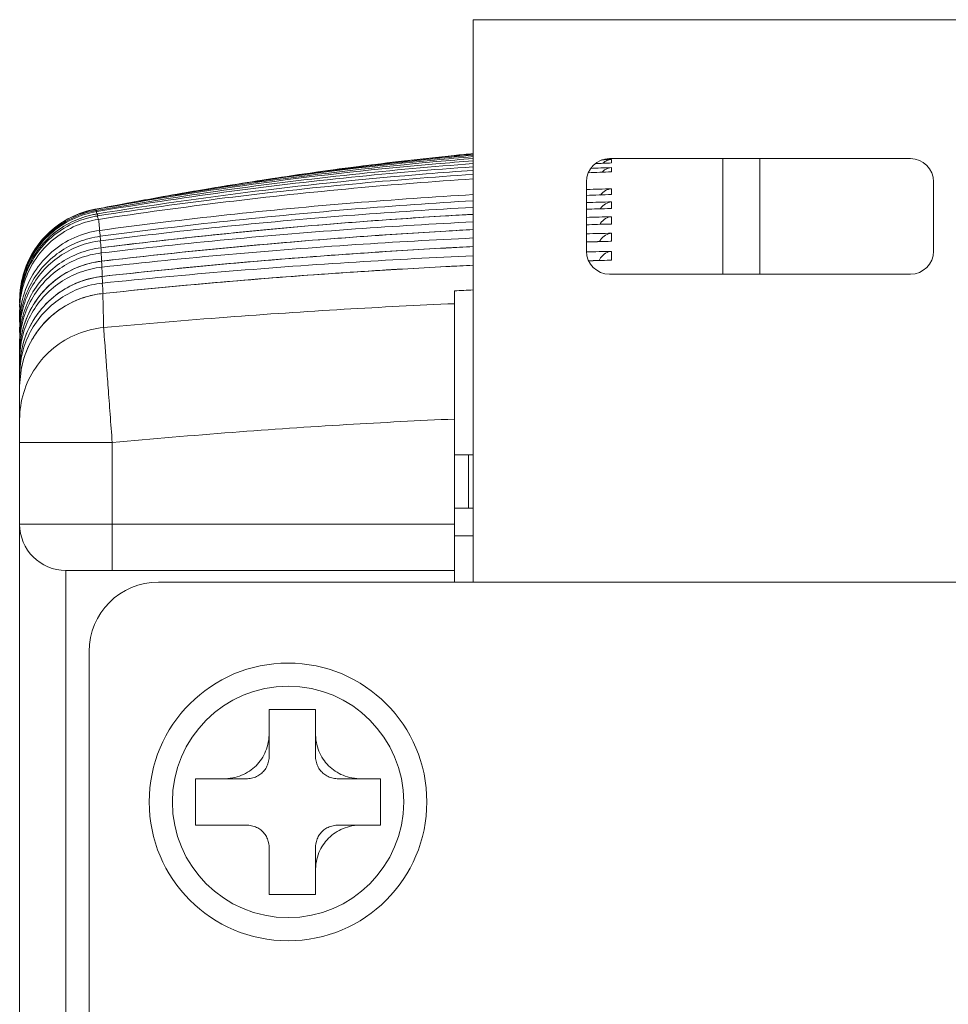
# Model space of a CAD drawing. Header units: millimetres. Extents: x 0 to 420, y 0 to 297.
# Tile 6 of 21: x 73 to 93, y 191 to 212. Entities that reach past the tile are written whole.
import ezdxf

# ---------------------------------------------------------------- set-up
doc = ezdxf.new("R2010")
doc.units = ezdxf.units.MM
doc.layers.add('Line', color=3, linetype='CONTINUOUS', lineweight=25)

msp = doc.modelspace()

# ---------------------------------------------------------------- linework, layer by layer
at = {"layer": 'Line', "color": 7, "linetype": 'Continuous', "lineweight": 0}
for p, q in [((83.218, 212.254), (83.218, 200.104)), ((95.618, 212.254), (83.218, 212.254)), ((86.168, 209.254), (92.668, 209.254)), ((88.618, 206.754), (88.618, 209.254)), ((89.418, 209.244), (89.418, 206.754)), ((85.668, 207.254), (85.668, 208.754)), ((93.168, 208.754), (93.168, 207.254)), ((86.193, 208.176), (86.21, 208.176)), ((86.191, 207.84), (86.211, 207.84)), ((86.19, 207.467), (86.211, 207.467)), ((75.174, 207.326), (75.174, 207.326)), ((75.189, 207.037), (75.188, 207.038)), ((86.188, 207.059), (86.211, 207.058)), ((75.202, 206.707), (75.202, 206.708)), ((92.668, 206.754), (86.168, 206.754)), ((82.818, 200.104), (82.818, 206.397)), ((73.418, 206.137), (73.426, 206.137)), ((75.215, 206.338), (75.214, 206.338)), ((73.418, 206.084), (73.418, 206.041)), ((73.418, 206.041), (73.43, 206.041)), ((73.418, 205.96), (73.418, 205.721)), ((73.418, 205.721), (73.434, 205.721)), ((73.418, 205.588), (73.418, 205.496)), ((73.418, 205.496), (73.438, 205.496)), ((73.45, 205.398), (73.418, 205.045)), ((73.418, 94.368), (73.418, 205.337)), ((73.418, 205.229), (73.435, 205.229)), ((73.449, 205.06), (73.418, 204.713)), ((73.418, 204.922), (73.437, 204.922)), ((73.447, 204.681), (73.418, 204.341)), ((73.418, 204.574), (73.438, 204.574)), ((73.418, 203.117), (75.418, 203.117)), ((75.418, 200.354), (75.418, 203.117)), ((83.218, 202.854), (82.818, 202.854)), ((83.118, 202.854), (83.118, 201.704)), ((83.218, 201.704), (82.818, 201.704)), ((82.818, 201.354), (73.418, 201.354)), ((83.218, 201.104), (82.818, 201.104)), ((74.418, 98.354), (74.418, 200.354)), ((82.818, 200.354), (74.418, 200.354)), ((76.418, 200.104), (102.418, 200.104)), ((74.918, 100.104), (74.918, 198.604)), ((78.811, 196.354), (78.811, 197.354)), ((79.811, 197.354), (78.811, 197.354)), ((79.811, 196.354), (79.811, 197.354)), ((77.221, 195.854), (77.221, 194.854)), ((78.311, 195.854), (77.221, 195.854)), ((81.218, 195.854), (80.311, 195.854)), ((81.218, 194.854), (81.218, 195.854)), ((77.221, 194.854), (78.311, 194.854)), ((80.311, 194.854), (81.218, 194.854)), ((78.811, 194.354), (78.811, 193.354)), ((79.811, 193.354), (79.811, 194.354)), ((78.811, 193.354), (79.811, 193.354))]:
    msp.add_line(p, q, dxfattribs=at)
for radius in [3, 2.5]:
    msp.add_circle((79.218, 195.354), radius, dxfattribs=at)
for centre, radius, start, end in [((86.168, 208.754), 0.5, 90, 180), ((92.668, 208.754), 0.5, 0, 90), ((86.168, 207.254), 0.5, 180, 270), ((92.668, 207.254), 0.5, 270, 0), ((74.418, 201.354), 1, 180, 270), ((76.418, 198.604), 1.5, 90, 180)]:
    msp.add_arc(centre, radius, start, end, dxfattribs=at)
for points, knots in [([(83.218, 209.362), (83.082, 209.349), (82.589, 209.301), (81.75, 209.209), (80.712, 209.082), (80.033, 208.99), (79.697, 208.942)], [0, 0, 0, 0, 0.40962, 1.488385, 2.530543, 3.546151, 3.546151, 3.546151, 3.546151]), ([(83.217, 209.326), (82.944, 209.303), (82.404, 209.253), (81.865, 209.198), (81.598, 209.168)], [0, 0, 0, 0, 0.820809, 1.626884, 1.626884, 1.626884, 1.626884]), ([(75.057, 208.154), (76.264, 208.376), (78.709, 208.763), (81.438, 209.062), (82.949, 209.184), (83.217, 209.204)], [0, 0, 0, 0, 3.680186, 7.42423, 8.230436, 8.230436, 8.230436, 8.230436]), ([(83.215, 209.146), (82.343, 209.08), (79.618, 208.834), (76.906, 208.454), (75.074, 208.133)], [0, 0, 0, 0, 2.624255, 8.206205, 8.206205, 8.206205, 8.206205]), ([(83.217, 209.255), (82.954, 209.234), (81.446, 209.105), (79.448, 208.877), (77.722, 208.619), (77.232, 208.541)], [0, 0, 0, 0, 0.790734, 4.541572, 6.028811, 6.028811, 6.028811, 6.028811]), ([(78.275, 208.72), (78.399, 208.739), (79.764, 208.942), (81.412, 209.138), (82.939, 209.272), (83.217, 209.295)], [0, 0, 0, 0, 0.377823, 4.137998, 4.976223, 4.976223, 4.976223, 4.976223]), ([(79.697, 208.942), (80.578, 209.067), (81.598, 209.191), (82.619, 209.292), (82.755, 209.305)], [0, 0, 0, 0, 2.66957, 3.0787, 3.0787, 3.0787, 3.0787]), ([(86.013, 209.149), (86.016, 209.151), (86.044, 209.177), (86.106, 209.217), (86.174, 209.233), (86.207, 209.235)], [0, 0, 0, 0, 0.009089, 0.116737, 0.215749, 0.215749, 0.215749, 0.215749]), ([(86.207, 209.235), (86.207, 209.222), (86.208, 209.197), (86.208, 209.172), (86.208, 209.159)], [0, 0, 0, 0, 0.03707224, 0.07602764, 0.07602764, 0.07602764, 0.07602764]), ([(75.084, 208.109), (76.91, 208.417), (79.618, 208.781), (82.339, 209.015), (83.215, 209.076)], [0, 0, 0, 0, 5.555133, 8.190557, 8.190557, 8.190557, 8.190557]), ([(83.217, 208.999), (82.88, 208.976), (81.308, 208.857), (78.596, 208.581), (76.233, 208.244), (75.099, 208.059)], [0, 0, 0, 0, 1.014487, 4.728042, 8.175261, 8.175261, 8.175261, 8.175261]), ([(75.108, 208.016), (76.935, 208.302), (79.636, 208.638), (82.347, 208.854), (83.216, 208.911)], [0, 0, 0, 0, 5.547167, 8.158733, 8.158733, 8.158733, 8.158733]), ([(86.001, 208.958), (86.024, 208.983), (86.086, 209.032), (86.164, 209.055), (86.208, 209.058)], [0, 0, 0, 0, 0.0998666, 0.233534, 0.233534, 0.233534, 0.233534]), ([(86.208, 209.058), (86.208, 209.043), (86.208, 209.012), (86.208, 208.981), (86.208, 208.966)], [0, 0, 0, 0, 0.0452928, 0.09245451, 0.09245451, 0.09245451, 0.09245451]), ([(83.216, 208.816), (82.357, 208.759), (79.651, 208.545), (76.954, 208.218), (75.121, 207.94)], [0, 0, 0, 0, 2.580548, 8.143771, 8.143771, 8.143771, 8.143771]), ([(78.703, 208.793), (78.688, 208.791), (78.388, 208.746), (78.089, 208.699), (77.803, 208.652)], [0, 0, 0, 0, 0.0432889, 0.9106014, 0.9106014, 0.9106014, 0.9106014]), ([(75.148, 207.702), (76.975, 207.949), (79.663, 208.239), (82.359, 208.425), (83.216, 208.474)], [0, 0, 0, 0, 5.530612, 8.106718, 8.106718, 8.106718, 8.106718]), ([(77.803, 208.652), (77.792, 208.65), (77.464, 208.596), (77.001, 208.518), (76.55, 208.438), (76.414, 208.414)], [0, 0, 0, 0, 0.035269, 0.9949, 1.409224, 1.409224, 1.409224, 1.409224]), ([(85.973, 208.464), (86.001, 208.504), (86.072, 208.57), (86.165, 208.598), (86.209, 208.602)], [0, 0, 0, 0, 0.1460223, 0.2801441, 0.2801441, 0.2801441, 0.2801441]), ([(86.209, 208.602), (86.209, 208.581), (86.21, 208.539), (86.21, 208.498), (86.21, 208.477)], [0, 0, 0, 0, 0.0615602, 0.1249847, 0.1249847, 0.1249847, 0.1249847]), ([(83.216, 208.343), (82.368, 208.293), (79.676, 208.105), (76.991, 207.817), (75.158, 207.574)], [0, 0, 0, 0, 2.549377, 8.09589, 8.09589, 8.09589, 8.09589]), ([(85.966, 208.168), (85.968, 208.17), (85.997, 208.215), (86.072, 208.285), (86.165, 208.314), (86.21, 208.318)], [0, 0, 0, 0, 0.0103037, 0.1597902, 0.2941262, 0.2941262, 0.2941262, 0.2941262]), ([(86.21, 208.318), (86.21, 208.294), (86.21, 208.247), (86.21, 208.2), (86.21, 208.176)], [0, 0, 0, 0, 0.0697654, 0.1413983, 0.1413983, 0.1413983, 0.1413983]), ([(75.045, 208.159), (74.864, 208.125), (74.51, 208.005), (74.05, 207.688), (73.695, 207.258), (73.47, 206.747), (73.418, 206.378), (73.418, 206.194)], [0, 0, 0, 0, 0.552939, 1.104407, 1.655582, 2.206553, 2.757641, 2.757641, 2.757641, 2.757641]), ([(75.074, 208.133), (74.89, 208.101), (74.531, 207.984), (74.063, 207.668), (73.7, 207.236), (73.471, 206.721), (73.418, 206.348), (73.418, 206.162)], [0, 0, 0, 0, 0.558583, 1.115847, 1.672824, 2.229566, 2.786363, 2.786363, 2.786363, 2.786363]), ([(73.418, 206.137), (73.418, 206.324), (73.471, 206.699), (73.703, 207.216), (74.068, 207.648), (74.539, 207.963), (74.9, 208.078), (75.084, 208.109)], [0, 0, 0, 0, 0.559669, 1.118826, 1.677673, 2.236424, 2.796209, 2.796209, 2.796209, 2.796209]), ([(75.013, 208.043), (74.857, 208.011), (74.525, 207.9), (74.074, 207.601), (73.705, 207.167), (73.472, 206.648), (73.418, 206.271), (73.418, 206.084)], [0, 0, 0, 0, 0.477051, 1.039441, 1.601572, 2.163454, 2.725337, 2.725337, 2.725337, 2.725337]), ([(75.057, 208.154), (75.055, 208.156), (75.051, 208.159), (75.047, 208.158), (75.046, 208.158)], [0, 0, 0, 0, 0.00884705, 0.01220799, 0.01220799, 0.01220799, 0.01220799]), ([(75.084, 208.109), (75.072, 208.102), (75.083, 208.076), (75.088, 208.06), (75.089, 208.056)], [0, 0, 0, 0, 0.04150388, 0.0529901, 0.0529901, 0.0529901, 0.0529901]), ([(75.084, 208.109), (75.083, 208.112), (75.081, 208.117), (75.077, 208.125), (75.075, 208.131), (75.074, 208.133)], [0, 0, 0, 0, 0.00957148, 0.01832617, 0.02628036, 0.02628036, 0.02628036, 0.02628036]), ([(75.108, 208.016), (75.107, 208.021), (75.105, 208.031), (75.102, 208.046), (75.1, 208.055), (75.099, 208.059)], [0, 0, 0, 0, 0.01539739, 0.02999892, 0.04377049, 0.04377049, 0.04377049, 0.04377049]), ([(75.165, 207.479), (76.992, 207.71), (79.674, 207.98), (82.364, 208.153), (83.217, 208.199)], [0, 0, 0, 0, 5.523269, 8.08488, 8.08488, 8.08488, 8.08488]), ([(83.218, 208.05), (83.018, 208.039), (81.534, 207.953), (78.849, 207.746), (76.371, 207.476), (75.174, 207.326)], [0, 0, 0, 0, 0.601075, 4.457982, 8.077855, 8.077855, 8.077855, 8.077855]), ([(73.418, 206.041), (73.418, 206.23), (73.472, 206.608), (73.708, 207.128), (74.079, 207.563), (74.534, 207.861), (74.87, 207.971), (75.028, 208.002)], [0, 0, 0, 0, 0.564568, 1.128529, 1.692119, 2.25559, 2.739794, 2.739794, 2.739794, 2.739794]), ([(75.121, 207.94), (74.934, 207.912), (74.566, 207.801), (74.084, 207.487), (73.71, 207.052), (73.473, 206.529), (73.418, 206.149), (73.418, 205.96)], [0, 0, 0, 0, 0.567868, 1.134819, 1.701558, 2.26805, 2.834499, 2.834499, 2.834499, 2.834499]), ([(75.108, 208.016), (75.097, 208.007), (75.111, 207.973), (75.116, 207.95), (75.118, 207.938)], [0, 0, 0, 0, 0.04229538, 0.07899795, 0.07899795, 0.07899795, 0.07899795]), ([(75.148, 207.702), (75.145, 207.731), (75.14, 207.788), (75.131, 207.867), (75.124, 207.917), (75.121, 207.94)], [0, 0, 0, 0, 0.0895605, 0.1694621, 0.2397494, 0.2397494, 0.2397494, 0.2397494]), ([(75.181, 207.214), (77.007, 207.43), (79.685, 207.683), (82.368, 207.844), (83.217, 207.886)], [0, 0, 0, 0, 5.51649, 8.065408, 8.065408, 8.065408, 8.065408]), ([(81.338, 207.93), (81.12, 207.915), (80.687, 207.882), (80.253, 207.848), (80.037, 207.83)], [0, 0, 0, 0, 0.653903, 1.304582, 1.304582, 1.304582, 1.304582]), ([(85.959, 207.833), (85.963, 207.841), (85.994, 207.89), (86.072, 207.964), (86.166, 207.994), (86.21, 207.997)], [0, 0, 0, 0, 0.0262917, 0.1756828, 0.3102289, 0.3102289, 0.3102289, 0.3102289]), ([(86.21, 207.997), (86.21, 207.971), (86.211, 207.919), (86.211, 207.866), (86.211, 207.84)], [0, 0, 0, 0, 0.077974, 0.1578184, 0.1578184, 0.1578184, 0.1578184]), ([(73.418, 205.721), (73.418, 205.912), (73.474, 206.296), (73.716, 206.823), (74.097, 207.259), (74.586, 207.57), (74.959, 207.676), (75.148, 207.702)], [0, 0, 0, 0, 0.572906, 1.144992, 1.716548, 2.287901, 2.85999, 2.85999, 2.85999, 2.85999]), ([(75.148, 207.702), (75.139, 207.69), (75.156, 207.641), (75.157, 207.602), (75.158, 207.574)], [0, 0, 0, 0, 0.0437714, 0.1284115, 0.1284115, 0.1284115, 0.1284115]), ([(83.218, 207.72), (83.021, 207.709), (81.542, 207.628), (78.862, 207.433), (76.386, 207.178), (75.188, 207.038)], [0, 0, 0, 0, 0.592203, 4.443076, 8.059668, 8.059668, 8.059668, 8.059668]), ([(85.951, 207.462), (85.958, 207.475), (85.991, 207.53), (86.073, 207.607), (86.166, 207.637), (86.211, 207.641)], [0, 0, 0, 0, 0.0426545, 0.1919443, 0.3267016, 0.3267016, 0.3267016, 0.3267016]), ([(86.211, 207.641), (86.211, 207.613), (86.211, 207.555), (86.211, 207.496), (86.211, 207.467)], [0, 0, 0, 0, 0.0861894, 0.1742498, 0.1742498, 0.1742498, 0.1742498]), ([(75.158, 207.574), (75, 207.553), (74.687, 207.472), (74.26, 207.244), (73.9, 206.92), (73.627, 206.521), (73.457, 206.068), (73.418, 205.747), (73.418, 205.588)], [0, 0, 0, 0, 0.479805, 0.959211, 1.438547, 1.917808, 2.39693, 2.875971, 2.875971, 2.875971, 2.875971]), ([(73.418, 205.496), (73.418, 205.656), (73.457, 205.978), (73.629, 206.432), (73.903, 206.831), (74.265, 207.153), (74.692, 207.38), (75.006, 207.459), (75.165, 207.479)], [0, 0, 0, 0, 0.481028, 0.961427, 1.441252, 1.920787, 2.400245, 2.8803, 2.8803, 2.8803, 2.8803]), ([(75.165, 207.479), (75.157, 207.466), (75.174, 207.41), (75.173, 207.363), (75.176, 207.327)], [0, 0, 0, 0, 0.0444784, 0.1525815, 0.1525815, 0.1525815, 0.1525815]), ([(75.165, 207.479), (75.164, 207.49), (75.163, 207.511), (75.161, 207.543), (75.159, 207.564), (75.158, 207.574)], [0, 0, 0, 0, 0.03261053, 0.06442104, 0.09543084, 0.09543084, 0.09543084, 0.09543084]), ([(75.195, 206.909), (77.02, 207.111), (79.694, 207.347), (82.372, 207.498), (83.217, 207.538)], [0, 0, 0, 0, 5.510202, 8.047959, 8.047959, 8.047959, 8.047959]), ([(81.341, 207.606), (81.126, 207.592), (80.697, 207.562), (80.269, 207.529), (80.055, 207.513)], [0, 0, 0, 0, 0.646331, 1.289464, 1.289464, 1.289464, 1.289464]), ([(75.175, 207.326), (75.015, 207.306), (74.7, 207.228), (74.269, 207), (73.905, 206.676), (73.63, 206.275), (73.457, 205.82), (73.418, 205.498), (73.418, 205.337)], [0, 0, 0, 0, 0.482916, 0.965075, 1.447231, 1.929368, 2.411384, 2.893297, 2.893297, 2.893297, 2.893297]), ([(73.418, 205.229), (73.418, 205.391), (73.458, 205.714), (73.631, 206.17), (73.908, 206.571), (74.273, 206.893), (74.705, 207.118), (75.021, 207.195), (75.181, 207.214)], [0, 0, 0, 0, 0.483836, 0.966954, 1.449418, 1.931517, 2.413506, 2.895993, 2.895993, 2.895993, 2.895993]), ([(75.181, 207.214), (75.174, 207.201), (75.188, 207.146), (75.188, 207.089), (75.191, 207.046), (75.192, 207.038)], [0, 0, 0, 0, 0.0451631, 0.1536811, 0.1767237, 0.1767237, 0.1767237, 0.1767237]), ([(75.181, 207.214), (75.18, 207.227), (75.179, 207.252), (75.176, 207.289), (75.176, 207.314), (75.175, 207.326)], [0, 0, 0, 0, 0.0381398, 0.0755535, 0.11222, 0.11222, 0.11222, 0.11222]), ([(83.218, 207.353), (83.023, 207.343), (81.549, 207.266), (78.874, 207.082), (76.399, 206.841), (75.202, 206.708)], [0, 0, 0, 0, 0.584544, 4.430004, 8.043335, 8.043335, 8.043335, 8.043335]), ([(81.342, 207.245), (81.13, 207.232), (80.707, 207.203), (80.284, 207.173), (80.073, 207.158)], [0, 0, 0, 0, 0.63761, 1.272071, 1.272071, 1.272071, 1.272071]), ([(85.944, 207.054), (85.953, 207.072), (85.987, 207.133), (86.073, 207.215), (86.167, 207.245), (86.211, 207.249)], [0, 0, 0, 0, 0.0593304, 0.2085142, 0.3434816, 0.3434816, 0.3434816, 0.3434816]), ([(86.211, 207.249), (86.211, 207.218), (86.211, 207.154), (86.211, 207.091), (86.211, 207.058)], [0, 0, 0, 0, 0.0944126, 0.1906969, 0.1906969, 0.1906969, 0.1906969]), ([(75.189, 207.037), (75.029, 207.018), (74.711, 206.941), (74.277, 206.715), (73.91, 206.391), (73.632, 205.989), (73.5, 205.642), (73.457, 205.441), (73.45, 205.398)], [0, 0, 0, 0, 0.484638, 0.969285, 1.454007, 1.938778, 2.423455, 2.5545, 2.5545, 2.5545, 2.5545]), ([(74.894, 206.98), (74.711, 206.93), (74.356, 206.776), (73.913, 206.405), (73.596, 205.933), (73.481, 205.575), (73.45, 205.398)], [0, 0, 0, 0, 0.569998, 1.141257, 1.712778, 2.252754, 2.252754, 2.252754, 2.252754]), ([(75.195, 206.909), (75.194, 206.923), (75.193, 206.952), (75.191, 206.995), (75.19, 207.023), (75.189, 207.037)], [0, 0, 0, 0, 0.0436693, 0.0865622, 0.1286786, 0.1286786, 0.1286786, 0.1286786]), ([(75.207, 206.563), (77.032, 206.752), (79.702, 206.974), (82.375, 207.116), (83.217, 207.152)], [0, 0, 0, 0, 5.50433, 8.03225, 8.03225, 8.03225, 8.03225]), ([(73.418, 204.922), (73.418, 205.084), (73.458, 205.409), (73.633, 205.867), (73.913, 206.269), (74.281, 206.592), (74.716, 206.816), (75.034, 206.891), (75.195, 206.909)], [0, 0, 0, 0, 0.486427, 0.972042, 1.456915, 1.941339, 2.425613, 2.910291, 2.910291, 2.910291, 2.910291]), ([(75.195, 206.909), (75.188, 206.895), (75.201, 206.84), (75.201, 206.776), (75.205, 206.724), (75.207, 206.709)], [0, 0, 0, 0, 0.0458275, 0.154244, 0.2005282, 0.2005282, 0.2005282, 0.2005282]), ([(83.218, 206.949), (83.026, 206.94), (81.555, 206.867), (78.884, 206.693), (76.41, 206.464), (75.214, 206.338)], [0, 0, 0, 0, 0.57796, 4.418541, 8.028602, 8.028602, 8.028602, 8.028602]), ([(81.34, 206.847), (81.132, 206.834), (80.715, 206.808), (80.299, 206.779), (80.091, 206.765)], [0, 0, 0, 0, 0.627572, 1.252024, 1.252024, 1.252024, 1.252024]), ([(73.418, 204.574), (73.418, 204.737), (73.458, 205.064), (73.635, 205.524), (73.917, 205.927), (74.289, 206.249), (74.726, 206.472), (75.046, 206.546), (75.207, 206.563)], [0, 0, 0, 0, 0.488833, 0.976752, 1.463835, 1.950376, 2.436717, 2.923377, 2.923377, 2.923377, 2.923377]), ([(75.202, 206.708), (75.041, 206.69), (74.722, 206.614), (74.285, 206.389), (73.915, 206.065), (73.634, 205.661), (73.5, 205.31), (73.457, 205.105), (73.449, 205.06)], [0, 0, 0, 0, 0.486698, 0.973604, 1.46067, 1.947864, 2.435001, 2.574921, 2.574921, 2.574921, 2.574921]), ([(74.905, 206.652), (74.721, 206.603), (74.365, 206.45), (73.917, 206.079), (73.597, 205.603), (73.48, 205.241), (73.449, 205.06)], [0, 0, 0, 0, 0.572036, 1.145672, 1.719762, 2.271378, 2.271378, 2.271378, 2.271378]), ([(75.207, 206.563), (75.207, 206.579), (75.206, 206.611), (75.204, 206.66), (75.203, 206.692), (75.202, 206.708)], [0, 0, 0, 0, 0.0490328, 0.0973887, 0.1449746, 0.1449746, 0.1449746, 0.1449746]), ([(75.207, 206.563), (75.202, 206.548), (75.213, 206.494), (75.213, 206.421), (75.218, 206.362), (75.221, 206.339)], [0, 0, 0, 0, 0.0464729, 0.1547806, 0.2240324, 0.2240324, 0.2240324, 0.2240324]), ([(75.214, 206.338), (75.113, 206.328), (74.825, 206.275), (74.372, 206.084), (73.922, 205.713), (73.597, 205.233), (73.479, 204.866), (73.447, 204.681)], [0, 0, 0, 0, 0.302928, 0.876855, 1.45272, 2.029214, 2.592082, 2.592082, 2.592082, 2.592082]), ([(75.215, 206.338), (75.053, 206.321), (74.731, 206.247), (74.292, 206.022), (73.919, 205.698), (73.636, 205.293), (73.5, 204.938), (73.456, 204.73), (73.447, 204.681)], [0, 0, 0, 0, 0.48856, 0.977521, 1.466739, 1.956173, 2.445595, 2.594307, 2.594307, 2.594307, 2.594307]), ([(75.233, 205.602), (75.231, 205.689), (75.227, 205.857), (75.221, 206.102), (75.217, 206.261), (75.215, 206.338)], [0, 0, 0, 0, 0.2592801, 0.5046208, 0.7358396, 0.7358396, 0.7358396, 0.7358396]), ([(75.233, 205.602), (76.121, 205.685), (77.852, 205.831), (80.381, 206.001), (82.022, 206.085), (82.818, 206.119)], [0, 0, 0, 0, 2.676112, 5.210509, 7.60349, 7.60349, 7.60349, 7.60349]), ([(73.418, 203.618), (73.418, 203.813), (73.477, 204.207), (73.734, 204.745), (74.136, 205.185), (74.65, 205.489), (75.038, 205.584), (75.233, 205.602)], [0, 0, 0, 0, 0.58708, 1.174492, 1.762453, 2.350995, 2.939953, 2.939953, 2.939953, 2.939953]), ([(75.418, 203.117), (75.403, 203.321), (75.374, 203.717), (75.332, 204.28), (75.295, 204.772), (75.266, 205.162), (75.246, 205.428), (75.236, 205.56), (75.233, 205.602)], [0, 0, 0, 0, 0.61402, 1.190198, 1.69362, 2.093362, 2.364966, 2.491868, 2.491868, 2.491868, 2.491868]), ([(75.418, 203.117), (76.284, 203.198), (77.972, 203.342), (80.44, 203.509), (82.04, 203.592), (82.818, 203.626)], [0, 0, 0, 0, 2.609243, 5.081815, 7.418162, 7.418162, 7.418162, 7.418162]), ([(77.811, 195.854), (77.882, 195.854), (78.02, 195.867), (78.214, 195.924), (78.386, 196.014), (78.532, 196.133), (78.651, 196.279), (78.741, 196.451), (78.798, 196.645), (78.811, 196.783), (78.811, 196.854)], [0, 0, 0, 0, 0.213294, 0.413355, 0.604086, 0.789988, 0.975858, 1.166521, 1.366523, 1.579792, 1.579792, 1.579792, 1.579792]), ([(79.811, 196.854), (79.811, 196.783), (79.823, 196.645), (79.88, 196.45), (79.97, 196.279), (80.089, 196.133), (80.236, 196.014), (80.407, 195.924), (80.601, 195.867), (80.74, 195.854), (80.811, 195.854)], [0, 0, 0, 0, 0.213294, 0.413355, 0.604086, 0.789988, 0.975858, 1.166521, 1.366523, 1.579792, 1.579792, 1.579792, 1.579792]), ([(78.811, 196.354), (78.811, 196.314), (78.803, 196.235), (78.766, 196.127), (78.708, 196.033), (78.632, 195.957), (78.538, 195.899), (78.429, 195.862), (78.351, 195.854), (78.311, 195.854)], [0, 0, 0, 0, 0.1211772, 0.234086, 0.3417471, 0.4476443, 0.5553521, 0.6683094, 0.7895073, 0.7895073, 0.7895073, 0.7895073]), ([(80.311, 195.854), (80.27, 195.854), (80.192, 195.862), (80.083, 195.899), (79.99, 195.957), (79.913, 196.033), (79.856, 196.127), (79.819, 196.235), (79.811, 196.314), (79.811, 196.354)], [0, 0, 0, 0, 0.1211772, 0.234086, 0.3417471, 0.4476443, 0.5553521, 0.6683094, 0.7895073, 0.7895073, 0.7895073, 0.7895073]), ([(78.811, 194.354), (78.811, 194.395), (78.803, 194.473), (78.766, 194.582), (78.708, 194.675), (78.632, 194.752), (78.538, 194.809), (78.429, 194.846), (78.351, 194.854), (78.311, 194.854)], [0, 0, 0, 0, 0.1211772, 0.234086, 0.3417471, 0.4476443, 0.5553521, 0.6683094, 0.7895073, 0.7895073, 0.7895073, 0.7895073]), ([(80.811, 194.854), (80.74, 194.854), (80.601, 194.842), (80.407, 194.785), (80.236, 194.695), (80.089, 194.576), (79.97, 194.429), (79.88, 194.258), (79.823, 194.063), (79.811, 193.925), (79.811, 193.854)], [0, 0, 0, 0, 0.213294, 0.413355, 0.604086, 0.789988, 0.975858, 1.166521, 1.366523, 1.579792, 1.579792, 1.579792, 1.579792]), ([(79.811, 194.354), (79.811, 194.395), (79.819, 194.473), (79.856, 194.582), (79.913, 194.675), (79.99, 194.752), (80.083, 194.809), (80.192, 194.846), (80.27, 194.854), (80.311, 194.854)], [0, 0, 0, 0, 0.1211772, 0.234086, 0.3417471, 0.4476443, 0.5553521, 0.6683094, 0.7895073, 0.7895073, 0.7895073, 0.7895073])]:
    msp.add_open_spline(points, degree=3, knots=knots, dxfattribs=at)
for points in [[(82.755, 209.305), (82.909, 209.32), (83.063, 209.334), (83.217, 209.347)], [(81.598, 209.168), (80.63, 209.063), (79.665, 208.938), (78.703, 208.793)], [(86.208, 209.159), (86.09, 209.154), (85.972, 209.15), (85.853, 209.145)], [(85.995, 209.227), (86.066, 209.23), (86.137, 209.232), (86.207, 209.235)], [(78.703, 208.793), (79.034, 208.845), (79.365, 208.895), (79.697, 208.942)], [(86.208, 208.966), (86.041, 208.96), (85.873, 208.954), (85.705, 208.947)], [(85.754, 209.042), (85.905, 209.048), (86.057, 209.053), (86.208, 209.058)], [(77.239, 208.556), (77.584, 208.613), (77.929, 208.668), (78.275, 208.72)], [(77.232, 208.541), (76.79, 208.47), (76.348, 208.396), (75.907, 208.317)], [(76.414, 208.413), (76.689, 208.463), (76.964, 208.51), (77.239, 208.556)], [(86.21, 208.477), (86.029, 208.471), (85.849, 208.465), (85.668, 208.458)], [(85.678, 208.585), (85.855, 208.591), (86.032, 208.597), (86.209, 208.602)], [(75.907, 208.317), (75.68, 208.277), (75.454, 208.236), (75.227, 208.193)], [(75.228, 208.191), (75.622, 208.268), (76.018, 208.343), (76.414, 208.413)], [(85.668, 208.302), (85.849, 208.308), (86.029, 208.313), (86.21, 208.318)], [(74.6, 208.012), (74.745, 208.077), (74.9, 208.125), (75.057, 208.154)], [(75.099, 208.059), (75.07, 208.055), (75.041, 208.049), (75.013, 208.043)], [(75.227, 208.193), (75.167, 208.182), (75.106, 208.17), (75.045, 208.159)], [(75.057, 208.154), (75.048, 208.151), (75.052, 208.135), (75.055, 208.127)], [(83.217, 208.049), (82.59, 208.014), (81.964, 207.975), (81.338, 207.93)], [(85.906, 208.167), (85.827, 208.165), (85.748, 208.162), (85.668, 208.159)], [(85.904, 208.167), (85.825, 208.164), (85.747, 208.162), (85.668, 208.159)], [(86.21, 208.176), (86.108, 208.173), (86.006, 208.17), (85.904, 208.167)], [(86.193, 208.176), (86.097, 208.173), (86.002, 208.17), (85.906, 208.167)], [(74.12, 207.708), (74.243, 207.814), (74.381, 207.905), (74.527, 207.978)], [(74.527, 207.978), (74.551, 207.99), (74.575, 208.001), (74.6, 208.012)], [(75.028, 208.002), (75.055, 208.008), (75.081, 208.012), (75.108, 208.016)], [(80.037, 207.83), (78.413, 207.696), (76.792, 207.528), (75.175, 207.326)], [(85.668, 207.983), (85.849, 207.988), (86.03, 207.993), (86.21, 207.997)], [(85.907, 207.831), (85.827, 207.829), (85.748, 207.826), (85.668, 207.824)], [(85.905, 207.831), (85.826, 207.828), (85.747, 207.826), (85.668, 207.823)], [(86.211, 207.84), (86.109, 207.837), (86.007, 207.834), (85.905, 207.831)], [(86.192, 207.84), (86.097, 207.837), (86.002, 207.834), (85.907, 207.831)], [(73.743, 207.279), (73.835, 207.421), (73.947, 207.552), (74.072, 207.666)], [(74.072, 207.666), (74.088, 207.68), (74.103, 207.694), (74.12, 207.708)], [(83.217, 207.719), (82.591, 207.686), (81.966, 207.649), (81.341, 207.606)], [(85.668, 207.628), (85.849, 207.633), (86.03, 207.637), (86.211, 207.641)], [(80.055, 207.513), (78.43, 207.386), (76.808, 207.227), (75.189, 207.037)], [(85.906, 207.458), (85.823, 207.456), (85.741, 207.454), (85.659, 207.451)], [(85.907, 207.459), (85.825, 207.457), (85.743, 207.454), (85.66, 207.452)], [(86.211, 207.467), (86.109, 207.464), (86.007, 207.461), (85.906, 207.458)], [(86.19, 207.467), (86.096, 207.465), (86.002, 207.462), (85.907, 207.459)], [(73.495, 206.736), (73.546, 206.913), (73.622, 207.085), (73.719, 207.241)], [(73.719, 207.241), (73.727, 207.254), (73.735, 207.267), (73.743, 207.279)], [(83.217, 207.352), (82.592, 207.321), (81.967, 207.285), (81.342, 207.245)], [(85.669, 207.237), (85.85, 207.241), (86.031, 207.245), (86.211, 207.249)], [(75.188, 207.037), (75.089, 207.026), (74.991, 207.007), (74.894, 206.98)], [(80.073, 207.158), (78.447, 207.038), (76.823, 206.888), (75.202, 206.708)], [(85.908, 207.051), (85.846, 207.049), (85.785, 207.048), (85.723, 207.046)], [(85.906, 207.05), (85.846, 207.048), (85.785, 207.047), (85.725, 207.045)], [(86.211, 207.058), (86.11, 207.056), (86.008, 207.053), (85.906, 207.05)], [(86.188, 207.059), (86.095, 207.056), (86.001, 207.054), (85.908, 207.051)], [(83.217, 206.949), (82.591, 206.919), (81.966, 206.885), (81.34, 206.847)], [(73.418, 206.187), (73.418, 206.372), (73.445, 206.558), (73.495, 206.736)], [(75.202, 206.708), (75.102, 206.697), (75.003, 206.678), (74.905, 206.652)], [(80.091, 206.765), (78.463, 206.651), (76.837, 206.509), (75.215, 206.338)], [(82.818, 206.397), (82.952, 206.403), (83.085, 206.409), (83.218, 206.415)]]:
    msp.add_open_spline(points, degree=3, dxfattribs=at)

doc.saveas('drawing.dxf')
